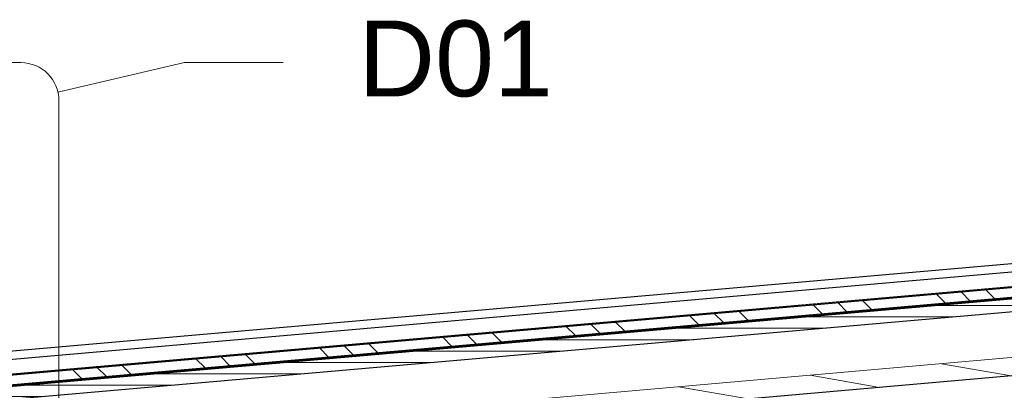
# Model space of a CAD drawing. Header units: millimetres. Extents: x 1798021 to 1815325, y -2500 to 6534.
# Tile 85 of 98: x 1809610 to 1810907, y 5888 to 6377. Entities that reach past the tile are written whole.
import ezdxf

# ---------------------------------------------------------------- set-up
doc = ezdxf.new("R2010")
doc.units = ezdxf.units.MM
doc.header["$MEASUREMENT"] = 0
doc.linetypes.add('Wipeout_Contour', pattern=[1000, 0, -1000])
for name, color, linetype in [('0 - SCHÉMA.R', 7, 'Continuous'), ('4 - PRVKY KLEMPÍŘSKÉ.3D', 7, 'Continuous'), ('4 - STŘEŠNÍ KRYTINA.3D', 7, 'Continuous'), ('Konstrukce – Dělicí čáry vrstev', 7, 'Continuous'), ('Výplně - Povrchové', 7, 'Continuous'), ('Výplně – Řezové', 7, 'Continuous')]:
    doc.layers.add(name, color=color, linetype=linetype)
doc.styles.add('GENEROVANÝ_STYL_1', font='Arial.ttf')
doc.linetypes.add('ČÁRA PAROZÁBRANA', pattern='A,0,[1,A ŘEZ A-A´1.Shx,S=2.380952,R=0,X=0,Y=0.0075],-300,0', length=300)

# ---------------------------------------------------------------- blocks, each defined once
blk = doc.blocks.new('Řez_7', base_point=(1118812.4, 0))
at = {"layer": 'Výplně – Řezové', "linetype": 'Continuous', "lineweight": 0, "true_color": 0x000000}
h = blk.add_hatch(dxfattribs=at)
h.set_pattern_fill('KOV_HLINÍK', color=18, style=0, pattern_type=2)
h.set_pattern_definition([(135, (1118812.4, 0), (88.388348, 88.388348), []), (135, (1118794.72, -17.68), (88.388348, 88.388348), []), (135, (1118777.04, -35.36), (88.388348, 88.388348), [])])
h.paths.add_polyline_path([(1811592.4, 6083.9), (1803380.6, 5365.4), (1803381.9, 5350.5), (1811558.7, 6065.9), (1811592.4, 6079.5), (1811592.9, 6078.3)])
h = blk.add_hatch(dxfattribs=at)
h.set_pattern_fill('DESKY_CETRIS__OSB____', color=18, style=0, pattern_type=2)
h.set_pattern_definition([(0, (1118812.397, 0), (0, 15), [])])
h.paths.add_polyline_path([(1803381.9, 5350.5), (1803383.4, 5332.5), (1811501.6, 6042.8), (1811558.7, 6065.9)])
h = blk.add_hatch(dxfattribs=at)
h.set_pattern_fill('DŘEVO___BEDNĚNÍ', color=18, style=0, pattern_type=2)
h.set_pattern_definition([(170, (1118812.397, 0), (7.8141678, 44.3163477), [])])
h.paths.add_polyline_path([(1803388.7, 5272.8), (1803390.8, 5248.9), (1811431.3, 5952.3), (1811421.9, 5975.6)])
at = {"layer": '4 - STŘEŠNÍ KRYTINA.3D', "color": 181, "linetype": 'Continuous', "lineweight": 60, "true_color": 0x9e3eff}
blk.add_line((1811592.4, 6083.9), (1803380.6, 5365.4), dxfattribs=at)
at = {"layer": 'Konstrukce – Dělicí čáry vrstev', "color": 181, "linetype": 'Continuous', "lineweight": 60, "true_color": 0x9e3eff}
blk.add_line((1811558.7, 6065.9), (1803381.9, 5350.5), dxfattribs=at)
at = {"layer": 'Konstrukce – Dělicí čáry vrstev', "color": 181, "linetype": 'ČÁRA PAROZÁBRANA', "lineweight": 15, "true_color": 0x9e3eff}
blk.add_line((1811421.9, 5975.6), (1803388.7, 5272.8), dxfattribs=at)
at = {"layer": 'Konstrukce – Dělicí čáry vrstev', "color": 7, "linetype": 'Continuous', "lineweight": 30}
blk.add_line((1811431.3, 5952.3), (1803390.8, 5248.9), dxfattribs=at)
at = {"layer": 'Konstrukce – Dělicí čáry vrstev', "color": 7, "linetype": 'Continuous', "lineweight": 30, "flags": 128}
blk.add_lwpolyline([(1811558.7, 6065.9), (1811506.2, 6044.6), (1811501.6, 6042.8), (1803383.4, 5332.5)], dxfattribs=at)
blk = doc.blocks.new('Řez_91', base_point=(1118812.4, 0))
at = {"color": 254, "linetype": 'Wipeout_Contour', "lineweight": 0, "ltscale": 7229986.043024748}
blk.add_wipeout([(1811602.9, 6104), (1803372.4, 5383.9), (1803383.7, 5365.7), (1811590.5, 6083.7)], dxfattribs=at).dxf.layer = 'Výplně - Povrchové'
at = {"color": 254, "linetype": 'Wipeout_Contour', "lineweight": 0, "ltscale": 7229987.363650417}
blk.add_wipeout([(1803372.1, 5384.4), (1803372.4, 5383.9), (1811602.9, 6104), (1811603.3, 6104.6)], dxfattribs=at).dxf.layer = 'Výplně - Povrchové'
at = {"color": 254, "linetype": 'Wipeout_Contour', "lineweight": 0, "ltscale": 7229988.715095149}
blk.add_wipeout([(1811610, 6115.5), (1803366, 5394.3), (1803366.6, 5393.2), (1811609.3, 6114.4)], dxfattribs=at).dxf.layer = 'Výplně - Povrchové'
at = {"color": 254, "linetype": 'Wipeout_Contour', "lineweight": 0, "ltscale": 7229988.342971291}
blk.add_wipeout([(1803366.6, 5393.2), (1803369.3, 5389), (1811606.4, 6109.6), (1811609.3, 6114.4)], dxfattribs=at).dxf.layer = 'Výplně - Povrchové'
at = {"color": 254, "linetype": 'Wipeout_Contour', "lineweight": 0, "ltscale": 7229987.723203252}
blk.add_wipeout([(1803369.3, 5389), (1803372.1, 5384.4), (1811603.3, 6104.6), (1811606.4, 6109.6)], dxfattribs=at).dxf.layer = 'Výplně - Povrchové'
at = {"layer": '4 - PRVKY KLEMPÍŘSKÉ.3D', "color": 181, "linetype": 'Continuous', "lineweight": 30, "true_color": 0x9e3eff}
for p, q in [((1811610, 6115.5), (1803366, 5394.3)), ((1811602.9, 6104), (1803372.4, 5383.9)), ((1811590.5, 6083.7), (1803383.7, 5365.7))]:
    blk.add_line(p, q, dxfattribs=at)
blk = doc.blocks.new('Řez_92', base_point=(1118812.4, 0))
at = {"color": 254, "linetype": 'Wipeout_Contour', "lineweight": 0, "ltscale": 7242648.668048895}
blk.add_wipeout([(1810636.9, 6000.3), (1810636.5, 6000.2), (1810667.6, 6002.9), (1810667.9, 6003)], dxfattribs=at).dxf.layer = 'Výplně - Povrchové'
at = {"layer": '4 - PRVKY KLEMPÍŘSKÉ.3D', "color": 181, "linetype": 'Continuous', "lineweight": 30, "true_color": 0x9e3eff}
blk.add_line((1810636.9, 6000.3), (1810636.5, 6000.2), dxfattribs=at)
at = {"color": 254, "linetype": 'Wipeout_Contour', "lineweight": 0, "ltscale": 7242965.273821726}
blk.add_wipeout([(1810667.6, 6002.9), (1810794.8, 6014.1), (1810795.1, 6014.1), (1810667.9, 6003)], dxfattribs=at).dxf.layer = 'Výplně - Povrchové'
at = {"color": 254, "linetype": 'Wipeout_Contour', "lineweight": 0, "ltscale": 7243492.551096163}
blk.add_wipeout([(1810795.1, 6014.1), (1810794.8, 6014.1), (1810931.1, 6026), (1810931.5, 6026)], dxfattribs=at).dxf.layer = 'Výplně - Povrchové'
blk = doc.blocks.new('Detail_1', base_point=(1808975.6, 5633.6))
at = {"layer": '0 - SCHÉMA.R', "color": 5, "linetype": 'Continuous', "lineweight": 0, "true_color": 0x1c1cff}
for p, q in [((1809611.9, 6320), (1808339.2, 6320)), ((1809827.4, 6320), (1809660.6, 6281.3)), ((1809827.4, 6320), (1809957.3, 6320)), ((1809661.9, 4997.2), (1809661.9, 6270))]:
    blk.add_line(p, q, dxfattribs=at)
blk.add_arc((1809611.9, 6270), 50, 0, 90, dxfattribs=at)
at = {"layer": '0 - SCHÉMA.R', "color": 5, "lineweight": 0, "true_color": 0x1c1cff, "insert": (1810056.5, 6324.8), "char_height": 100, "attachment_point": 4, "style": 'GENEROVANÝ_STYL_1'}
blk.add_mtext('\\A1;{\\pql;\\fArial|b0|i0|c0|p0;\\W1.000000;D01}', dxfattribs=at)

msp = doc.modelspace()

# ---------------------------------------------------------------- block references
at = {"layer": '4 - STŘEŠNÍ KRYTINA.3D', "lineweight": 0}
msp.add_blockref('Řez_7', (1118812.4, 0), dxfattribs=at)

# ---------------------------------------------------------------- next in the draw order: block references
at = {"layer": '4 - PRVKY KLEMPÍŘSKÉ.3D', "lineweight": 0}
msp.add_blockref('Řez_91', (1118812.4, 0), dxfattribs=at)

# ---------------------------------------------------------------- next in the draw order: block references
msp.add_blockref('Řez_92', (1118812.4, 0), dxfattribs=at)

# ---------------------------------------------------------------- next in the draw order: block references
at = {"layer": '0 - SCHÉMA.R', "color": 5, "linetype": 'Continuous', "lineweight": 0, "true_color": 0x1c1cff}
msp.add_blockref('Detail_1', (1808975.6, 5633.6), dxfattribs=at)

doc.saveas('drawing.dxf')
